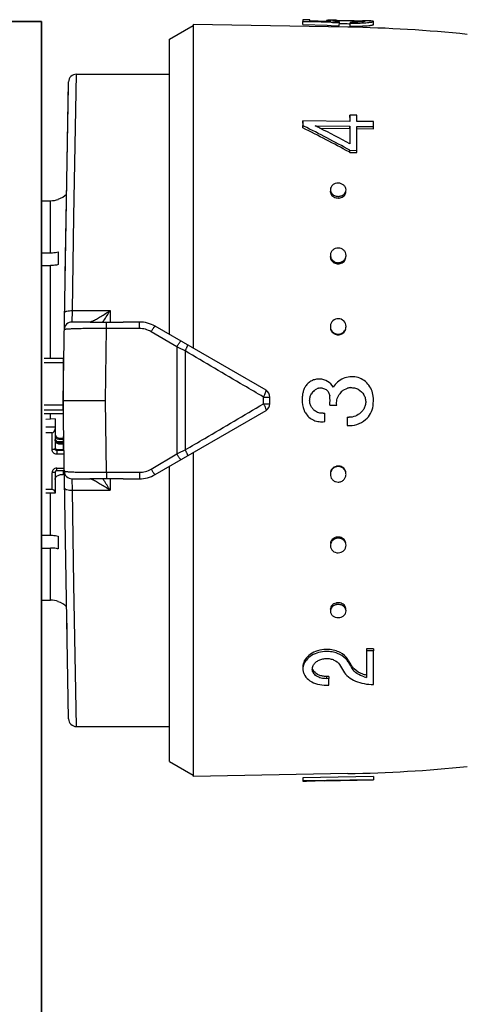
# Model space of a CAD drawing. Header units: millimetres. Extents: x 60394 to 199354, y 20895 to 166073.
# Tile 225 of 256: x 138455 to 138484, y 21618 to 21680. Entities that reach past the tile are written whole.
import ezdxf

# ---------------------------------------------------------------- set-up
doc = ezdxf.new("R2010")
doc.units = ezdxf.units.MM
doc.layers.add('UT_ZAŘÍZENÍ - OT', color=3, linetype='Continuous', lineweight=35)

msp = doc.modelspace()

# ---------------------------------------------------------------- linework, layer by layer
at = {"color": 0, "linetype": 'Continuous'}
for p, q in [((138473.401, 21679.987), (138473.404, 21680.186)), ((138473.404, 21680.291), (138473.404, 21680.186)), ((138473.854, 21680.283), (138473.404, 21680.291)), ((138473.404, 21680.186), (138473.852, 21680.171)), ((138473.852, 21680.171), (138473.92, 21680.168)), ((138473.854, 21680.215), (138473.854, 21680.283)), ((138474.913, 21680.181), (138473.854, 21680.215)), ((138473.92, 21680.168), (138475.211, 21680.123)), ((138474.904, 21680.235), (138474.903, 21680.182)), ((138475.216, 21680.172), (138474.913, 21680.181)), ((138475.067, 21680.176), (138475.067, 21680.191)), ((138475.504, 21680.177), (138475.505, 21680.241)), ((138475.728, 21680.104), (138475.728, 21680.157)), ((138476.338, 21680.237), (138476.46, 21680.235)), ((138476.414, 21680.138), (138476.414, 21680.075)), ((138477.252, 21680.224), (138477.24, 21680.224)), ((138477.251, 21680.164), (138477.252, 21680.21)), ((138477.267, 21680.223), (138477.252, 21680.224)), ((138477.9, 21679.977), (138477.903, 21680.177)), ((138464.9, 21679.046), (138466.4, 21679.912)), ((138466.4, 21679.986), (138466.4, 21659.341)), ((138476.268, 21679.813), (138466.4, 21679.986)), ((138473.401, 21679.987), (138474.95, 21679.933)), ((138474.95, 21679.933), (138475.208, 21679.924)), ((138475.208, 21679.924), (138475.724, 21679.905)), ((138475.211, 21680.123), (138475.298, 21680.12)), ((138475.298, 21680.12), (138475.728, 21680.104)), ((138475.724, 21679.905), (138475.728, 21680.104)), ((138475.726, 21680.044), (138475.757, 21680.044)), ((138476.337, 21680.037), (138476.412, 21680.036)), ((138476.41, 21679.876), (138476.414, 21680.075)), ((138464.9, 21660.207), (138464.9, 21679.046)), ((138458.8, 21667.748), (138458.954, 21676.812)), ((138458.954, 21676.812), (138464.9, 21676.812)), ((138458.1, 21656.012), (138458.454, 21676.321)), ((138458.238, 21663.946), (138458.45, 21676.071)), ((138473.401, 21673.699), (138473.404, 21673.846)), ((138473.404, 21673.846), (138473.404, 21673.534)), ((138476.404, 21673.807), (138473.404, 21673.846)), ((138476.4, 21674.062), (138476.404, 21674.213)), ((138476.404, 21674.213), (138476.404, 21673.807)), ((138476.854, 21674.207), (138476.404, 21674.213)), ((138476.854, 21673.801), (138476.854, 21674.207)), ((138473.401, 21673.39), (138473.404, 21673.534)), ((138473.404, 21673.534), (138473.459, 21673.506)), ((138474.189, 21673.524), (138476.404, 21673.496)), ((138474.245, 21673.496), (138474.189, 21673.524)), ((138474.483, 21673.376), (138476.4, 21673.352)), ((138476.4, 21673.352), (138476.404, 21673.496)), ((138476.4, 21673.352), (138476.4, 21672.494)), ((138476.404, 21673.496), (138476.404, 21672.377)), ((138476.85, 21673.346), (138477.9, 21673.333)), ((138477.903, 21673.788), (138476.854, 21673.801)), ((138476.854, 21671.958), (138476.854, 21673.49)), ((138476.854, 21673.49), (138477.903, 21673.477)), ((138477.9, 21673.333), (138477.903, 21673.477)), ((138477.903, 21673.477), (138477.903, 21673.788)), ((138476.4, 21671.832), (138476.404, 21671.963)), ((138476.404, 21671.963), (138476.854, 21671.958)), ((138476.348, 21671.86), (138476.4, 21671.832)), ((138476.4, 21671.832), (138476.85, 21671.827)), ((138476.85, 21671.827), (138476.854, 21671.958)), ((138457.8, 21668.848), (138457.8, 21668.835)), ((138456.73, 21668.749), (138457.3, 21668.749)), ((138457.3, 21665.425), (138457.3, 21668.749)), ((138458.697, 21661.737), (138458.8, 21667.748)), ((138456.682, 21665.425), (138457.3, 21665.425)), ((138457.8, 21665.486), (138457.8, 21664.672)), ((138456.675, 21664.612), (138457.3, 21664.612)), ((138457.3, 21658.686), (138457.3, 21664.612)), ((138458.679, 21661.012), (138458.697, 21661.737)), ((138458.697, 21661.737), (138461.1, 21661.737)), ((138461.1, 21661.737), (138461.1, 21661.003)), ((138459.836, 21661.012), (138458.679, 21661.012)), ((138460.872, 21660.597), (138460.872, 21661.004)), ((138462.97, 21661.012), (138461.943, 21661.012)), ((138462.97, 21660.597), (138462.97, 21661.012)), ((138471.05, 21656.656), (138463.97, 21660.744)), ((138460.8, 21656.012), (138460.872, 21660.597)), ((138462.97, 21660.597), (138460.872, 21660.597)), ((138465.366, 21659.424), (138463.72, 21660.392)), ((138465.366, 21659.424), (138465.366, 21652.6)), ((138465.887, 21659.168), (138465.887, 21652.856)), ((138458.1, 21658.686), (138456.9, 21658.686)), ((138458.1, 21658.402), (138456.9, 21658.402)), ((138458.1, 21658.686), (138458.1, 21655.164)), ((138458.1, 21655.706), (138456.9, 21655.706)), ((138458.454, 21635.703), (138458.1, 21656.012)), ((138458.1, 21656.012), (138460.8, 21656.012)), ((138460.872, 21651.427), (138460.8, 21656.012)), ((138470.887, 21655.796), (138470.887, 21656.227)), ((138471.3, 21655.8), (138471.3, 21656.223)), ((138475.114, 21655.709), (138475.564, 21655.709)), ((138458.1, 21655.391), (138456.9, 21655.391)), ((138458.1, 21655.164), (138456.9, 21655.164)), ((138457.3, 21654.821), (138457.3, 21655.164)), ((138463.97, 21651.28), (138471.05, 21655.367)), ((138474.794, 21654.668), (138474.794, 21655.203)), ((138457.6, 21654.837), (138457, 21654.804)), ((138457.6, 21654.837), (138457.6, 21652.914)), ((138476.224, 21654.94), (138476.224, 21654.406)), ((138457.6, 21654.306), (138457, 21654.306)), ((138457.4, 21653.954), (138457, 21653.954)), ((138457.4, 21652.875), (138457.4, 21653.954)), ((138458.146, 21653.363), (138457.737, 21653.363)), ((138457.9, 21653.608), (138457.9, 21653.51)), ((138457.9, 21653.608), (138458.1, 21653.608)), ((138458.1, 21653.51), (138457.9, 21653.51)), ((138457.9, 21653.315), (138457.9, 21653.218)), ((138457.9, 21653.315), (138458.1, 21653.315)), ((138458.1, 21653.218), (138457.9, 21653.218)), ((138458.098, 21653.394), (138458.146, 21653.397)), ((138458.1, 21653.608), (138458.1, 21653.363)), ((138458.1, 21653.315), (138458.1, 21652.874)), ((138458.1, 21653.168), (138458.15, 21653.168)), ((138458.146, 21653.397), (138458.14, 21653.72)), ((138457.7, 21652.874), (138457.7, 21652.581)), ((138457.7, 21652.874), (138458.1, 21652.874)), ((138458.156, 21652.816), (138457.7, 21652.816)), ((138458.16, 21652.581), (138457.7, 21652.581)), ((138458.1, 21652.972), (138458.153, 21652.972)), ((138463.72, 21651.631), (138465.366, 21652.6)), ((138466.4, 21652.683), (138466.4, 21632.038)), ((138457.4, 21650.325), (138457.4, 21651.404)), ((138457.6, 21651.443), (138457.6, 21650.089)), ((138457.7, 21651.537), (138457.7, 21651.698)), ((138457.7, 21651.698), (138458.175, 21651.698)), ((138457.7, 21651.537), (138458.178, 21651.537)), ((138458.1, 21651.256), (138457.9, 21651.256)), ((138458.1, 21651.537), (138458.1, 21651.256)), ((138460.872, 21651.427), (138462.97, 21651.427)), ((138460.872, 21651.427), (138460.872, 21651.019)), ((138462.97, 21651.427), (138462.97, 21651.012)), ((138464.9, 21632.978), (138464.9, 21651.817)), ((138458.679, 21651.012), (138459.836, 21651.012)), ((138458.697, 21650.287), (138458.679, 21651.012)), ((138461.1, 21651.021), (138461.1, 21650.287)), ((138461.943, 21651.012), (138462.97, 21651.012)), ((138457.4, 21650.325), (138457, 21650.325)), ((138457.6, 21650.089), (138457, 21650.089)), ((138457.3, 21647.412), (138457.3, 21650.089)), ((138458.697, 21650.287), (138461.1, 21650.287)), ((138458.8, 21644.276), (138458.697, 21650.287)), ((138456.675, 21647.412), (138457.3, 21647.412)), ((138457.8, 21647.351), (138457.8, 21646.538)), ((138456.682, 21646.599), (138457.3, 21646.599)), ((138457.3, 21643.275), (138457.3, 21646.599)), ((138458.954, 21635.212), (138458.8, 21644.276)), ((138456.73, 21643.275), (138457.3, 21643.275)), ((138457.8, 21643.189), (138457.8, 21643.176)), ((138458.355, 21641.397), (138458.34, 21642.259)), ((138477.9, 21640.171), (138477.45, 21640.166)), ((138477.45, 21640.166), (138477.453, 21640.034)), ((138477.903, 21640.04), (138477.453, 21640.034)), ((138477.453, 21640.034), (138477.453, 21638.346)), ((138477.9, 21640.171), (138477.903, 21640.04)), ((138477.903, 21637.897), (138477.903, 21640.04)), ((138476.278, 21639.482), (138476.281, 21639.344)), ((138476.306, 21639.435), (138476.278, 21639.482)), ((138476.423, 21639.106), (138476.395, 21639.154)), ((138476.533, 21639.059), (138476.537, 21638.918)), ((138475.05, 21638.414), (138474.9, 21638.412)), ((138474.9, 21638.412), (138474.904, 21638.266)), ((138475.054, 21638.268), (138474.904, 21638.266)), ((138475.05, 21638.414), (138475.054, 21638.268)), ((138475.054, 21637.86), (138475.054, 21638.268)), ((138474.904, 21637.858), (138475.054, 21637.86)), ((138458.954, 21635.212), (138464.9, 21635.212)), ((138464.9, 21632.978), (138466.4, 21632.112)), ((138476.268, 21632.21), (138466.4, 21632.038)), ((138477.9, 21632.026), (138473.401, 21631.947)), ((138473.401, 21631.947), (138473.404, 21631.748)), ((138473.401, 21631.937), (138473.404, 21631.737)), ((138477.903, 21631.826), (138473.404, 21631.748)), ((138474.754, 21631.76), (138477.903, 21631.814)), ((138477.9, 21632.026), (138477.903, 21631.826)), ((138477.903, 21631.814), (138477.903, 21631.826)), ((138473.404, 21631.748), (138473.404, 21631.737)), ((138474.754, 21631.756), (138474.191, 21631.746)), ((138474.754, 21631.756), (138474.754, 21631.76))]:
    msp.add_line(p, q, dxfattribs=at)
for centre, radius, start, end in [((138475.179, 21667.031), 13.227, 89.44109, 89.86889), ((138475.079, 21657.235), 23.023, 89.16114, 89.43014), ((138474.794, 21638.134), 42.126, 88.99668, 89.15368), ((138475.655, 21674.963), 5.28, 90.80201, 91.62553), ((138476.091, 21685.523), 5.379, 264.4209, 265.22986), ((138476.177, 21686.565), 6.424, 265.23782, 265.99348), ((138476.588, 21690.166), 10.03, 269.00618, 269.62329), ((138477.051, 21677.659), 2.559, 85.77165, 86.54128), ((138477.107, 21678.428), 1.789, 85.3674, 85.74663), ((138476.636, 21644.489), 35.74, 88.78449, 88.98762), ((138474.697, 21589.827), 90, 84.13647, 89), ((138476.631, 21692.617), 12.544, 269.00858, 269.7243), ((138476.711, 21689.775), 9.899, 272.58441, 273.34327), ((138476.712, 21689.907), 9.833, 272.60404, 273.36824), ((138476.784, 21688.504), 8.626, 273.34927, 274.14414), ((138476.785, 21688.653), 8.577, 273.37423, 274.17442), ((138458.954, 21676.312), 0.5, 89.99995, 178.99727), ((138426.379, 21579.195), 105.279, 61.6647, 63.47201), ((138426.115, 21579.572), 105.191, 61.44046, 63.25103), ((138429.483, 21584.596), 99.533, 63.12099, 63.27442), ((138426.571, 21578.909), 105.923, 61.93543, 63.10673), ((138457.298, 21670.258), 1.509, 270.07058, 289.41996), ((138457.3, 21670.262), 1.5, 289.47122, 313.35083), ((138475.48, 21669.341), 0.33, 178.19656, 179.9988), ((138475.656, 21669.499), 0.582, 256.38385, 269.38767), ((138475.66, 21669.601), 0.577, 256.34526, 269.38585), ((138475.655, 21669.489), 0.572, 269.48444, 276.21503), ((138475.659, 21669.591), 0.567, 269.48461, 276.23097), ((138475.654, 21669.499), 0.583, 276.20438, 282.56154), ((138475.658, 21669.602), 0.578, 276.22081, 282.59954), ((138475.811, 21669.332), 0.34, 350.77007, 358.16143), ((138475.567, 21665.192), 0.417, 180.04404, 188.31485), ((138475.739, 21665.261), 0.415, 357.37319, 359.99637), ((138475.653, 21665.242), 0.519, 269.66461, 277.08605), ((138475.657, 21665.311), 0.515, 269.66483, 277.10359), ((138475.652, 21665.257), 0.533, 277.07982, 284.05154), ((138475.655, 21665.325), 0.529, 277.09797, 284.09301), ((138440.317, 21674.259), 24.264, 327.18528, 328.93017), ((138458.679, 21660.512), 0.5, 90.00005, 179.0027), ((138444.274, 21671.714), 19.559, 326.80865, 327.16862), ((138462.97, 21659.012), 2, 60, 90), ((138475.683, 21660.727), 0.471, 354.81541, 359.98513), ((138462.969, 21659.118), 1.479, 59.48742, 89.9707), ((138475.651, 21660.689), 0.492, 269.85712, 277.68641), ((138475.655, 21660.72), 0.488, 269.85737, 277.70488), ((138475.649, 21660.706), 0.509, 277.6834, 285.011), ((138475.653, 21660.737), 0.505, 277.70254, 285.05443), ((138357.804, 21440.051), 244.324, 63.74449, 63.88063), ((138458.199, 21657.856), 0.0994, 180.01969, 226.40783), ((138458.2, 21657.868), 0.301, 250.55744, 255.99011), ((138474.464, 21656.311), 1.078, 145.97035, 152.15939), ((138458.2, 21656.24), 0.3, 107.64647, 109.44599), ((138470.8, 21656.223), 0.5, 0, 60), ((138475.355, 21656.073), 1.999, 164.80798, 168.16539), ((138474.443, 21656.32), 1.054, 158.33184, 164.78857), ((138474.46, 21656.313), 1.073, 152.15714, 158.3337), ((138474.661, 21656.01), 0.828, 140.87074, 150.30871), ((138474.667, 21656.005), 0.836, 130.17155, 140.86954), ((138474.543, 21656.241), 0.569, 108.74479, 116.15952), ((138474.545, 21656.234), 0.576, 101.60275, 108.74682), ((138472.817, 21656.012), 2.316, 352.48051, 7.18318), ((138476.526, 21655.858), 0.97, 138.95573, 147.53873), ((138476.521, 21655.862), 0.963, 129.98808, 138.92429), ((138476.517, 21655.9), 0.927, 100.78373, 106.92072), ((138476.507, 21655.949), 0.878, 93.89514, 100.73786), ((138475.242, 21656.012), 2.661, 352.61699, 5.79637), ((138470.8, 21655.8), 0.5, 300, 0), ((138474.563, 21655.849), 1.181, 194.6023, 200.52709), ((138474.609, 21655.867), 1.23, 200.54074, 209.44738), ((138474.623, 21655.874), 1.247, 209.4292, 211.63674), ((138474.672, 21656.02), 0.841, 211.88911, 219.07605), ((138474.664, 21656.013), 0.831, 219.0533, 232.02888), ((138474.652, 21655.975), 0.785, 273.22437, 280.43844), ((138476.342, 21656.055), 1.119, 312.77559, 319.01429), ((138476.513, 21655.906), 0.893, 319.04698, 325.88598), ((138476.342, 21656.038), 1.104, 263.8642, 270.12595), ((138476.341, 21656.046), 1.644, 265.8993, 310.20577), ((138457.89, 21653.805), 0.29, 180.04441, 214.05404), ((138357.804, 21871.973), 244.324, 296.11937, 296.25551), ((138457.688, 21651.443), 0.0882, 171.33922, 179.96309), ((138458.679, 21651.512), 0.5, 181, 270), ((138462.969, 21652.905), 1.479, 270.02931, 300.51257), ((138462.97, 21653.012), 2, 270, 300), ((138475.634, 21651.294), 0.481, 185.08469, 187.79003), ((138475.654, 21651.316), 0.51, 98.02694, 105.33939), ((138475.658, 21651.285), 0.507, 98.04608, 105.38273), ((138475.652, 21651.334), 0.493, 90.20682, 98.03026), ((138475.655, 21651.303), 0.489, 90.20709, 98.04874), ((138443.931, 21640.087), 19.968, 32.83509, 33.1877), ((138440.395, 21637.814), 24.171, 31.0665, 32.81806), ((138475.656, 21646.763), 0.537, 97.79544, 104.73665), ((138475.66, 21646.695), 0.533, 97.81357, 104.77792), ((138475.654, 21646.78), 0.52, 90.39229, 97.80224), ((138475.657, 21646.712), 0.516, 90.39253, 97.81976), ((138457.298, 21641.765), 1.509, 70.58004, 89.92942), ((138457.3, 21641.762), 1.5, 46.64917, 70.52878), ((138475.658, 21642.519), 0.588, 97.26681, 103.58577), ((138475.656, 21642.533), 0.574, 90.56165, 97.27806), ((138475.656, 21642.544), 0.563, 89.57233, 90.53635), ((138475.655, 21642.528), 0.579, 77.42334, 89.52385), ((138475.48, 21642.682), 0.33, 180.0012, 181.80344), ((138475.661, 21642.416), 0.584, 97.28322, 103.6235), ((138475.659, 21642.431), 0.569, 90.56184, 97.29397), ((138475.658, 21642.426), 0.574, 77.3795, 90.47236), ((138475.811, 21642.692), 0.34, 1.83857, 9.22993), ((138474.923, 21638.156), 1.981, 90.6662, 95.25488), ((138474.923, 21638.188), 1.949, 86.31776, 90.65223), ((138475.318, 21638.757), 1.129, 37.30427, 43.3274), ((138475.413, 21638.83), 1.009, 30.66525, 37.31087), ((138516.676, 21663.231), 46.929, 210.59685, 210.86768), ((138515.827, 21663.063), 46.046, 210.8741, 211.14789), ((138474.462, 21638.888), 0.458, 173.03308, 181.39547), ((138514.208, 21662.127), 44.808, 210.82705, 211.4577), ((138514.475, 21662.246), 44.466, 211.14786, 211.42912), ((138514.953, 21662.2), 44.921, 210.9365, 211.21663), ((138477.323, 21639.544), 0.927, 211.49104, 218.28511), ((138477.402, 21639.606), 1.027, 218.28539, 224.50117), ((138477.838, 21640.216), 1.908, 254.23814, 258.37107), ((138458.954, 21635.712), 0.5, 181, 270), ((138474.697, 21722.197), 90, 271, 275.86353)]:
    msp.add_arc(centre, radius, start, end, dxfattribs=at)
for centre, major_axis, ratio, start_param, end_param in [((138457.4, 21654.189), (0, -0.235), 0.85043, 0, 1.570796), ((138457.4, 21650.168), (-0.2, 0), 0.785695, 3.141593, 4.712389)]:
    msp.add_ellipse(centre, major_axis=major_axis, ratio=ratio, start_param=start_param, end_param=end_param, dxfattribs=at)
for points, knots in [([(138474.954, 21680.249), (138474.941, 21680.248), (138474.925, 21680.246), (138474.908, 21680.241), (138474.904, 21680.237), (138474.904, 21680.235)], [0, 0, 0, 0, 0.708486, 0.898996, 1, 1, 1, 1]), ([(138474.904, 21680.235), (138474.904, 21680.23), (138474.922, 21680.222), (138474.95, 21680.213), (138475.003, 21680.202), (138475.043, 21680.195), (138475.067, 21680.191)], [0, 0, 0, 0, 0.080473, 0.272652, 0.58028, 1, 1, 1, 1]), ([(138475.053, 21680.256), (138475.043, 21680.256), (138475.01, 21680.254), (138474.977, 21680.252), (138474.954, 21680.249)], [0, 0, 0, 0, 0.312325, 1, 1, 1, 1]), ([(138475.21, 21680.258), (138475.195, 21680.258), (138475.143, 21680.258), (138475.091, 21680.257), (138475.053, 21680.256)], [0, 0, 0, 0, 0.28218, 1, 1, 1, 1]), ([(138475.067, 21680.191), (138475.078, 21680.19), (138475.127, 21680.182), (138475.177, 21680.176), (138475.216, 21680.172)], [0, 0, 0, 0, 0.219199, 1, 1, 1, 1]), ([(138475.568, 21680.17), (138475.53, 21680.174), (138475.464, 21680.181), (138475.388, 21680.192), (138475.343, 21680.201), (138475.321, 21680.207), (138475.308, 21680.212), (138475.301, 21680.217), (138475.302, 21680.219)], [0, 0, 0, 0, 0.416564, 0.727805, 0.840468, 0.923103, 0.975235, 1, 1, 1, 1]), ([(138475.302, 21680.219), (138475.302, 21680.222), (138475.312, 21680.227), (138475.319, 21680.228), (138475.325, 21680.229)], [0, 0, 0, 0, 0.306489, 1, 1, 1, 1]), ([(138475.325, 21680.229), (138475.33, 21680.23), (138475.352, 21680.233), (138475.375, 21680.235), (138475.394, 21680.236)], [0, 0, 0, 0, 0.191517, 1, 1, 1, 1]), ([(138475.394, 21680.236), (138475.402, 21680.237), (138475.439, 21680.239), (138475.476, 21680.24), (138475.505, 21680.241)], [0, 0, 0, 0, 0.216654, 1, 1, 1, 1]), ([(138475.581, 21680.242), (138475.594, 21680.243), (138475.654, 21680.243), (138475.713, 21680.243), (138475.759, 21680.243)], [0, 0, 0, 0, 0.229978, 1, 1, 1, 1]), ([(138475.759, 21680.243), (138475.803, 21680.243), (138475.996, 21680.243), (138476.189, 21680.24), (138476.338, 21680.237)], [0, 0, 0, 0, 0.228486, 1, 1, 1, 1]), ([(138476.46, 21680.235), (138476.599, 21680.233), (138476.848, 21680.227), (138477.096, 21680.22), (138477.205, 21680.214)], [0, 0, 0, 0, 0.5608, 1, 1, 1, 1]), ([(138477.162, 21680.155), (138477.119, 21680.152), (138476.906, 21680.138), (138476.692, 21680.135), (138476.522, 21680.136)], [0, 0, 0, 0, 0.202928, 1, 1, 1, 1]), ([(138477.361, 21680.189), (138477.361, 21680.188), (138477.356, 21680.184), (138477.339, 21680.178), (138477.302, 21680.17), (138477.24, 21680.162), (138477.191, 21680.158), (138477.162, 21680.155)], [0, 0, 0, 0, 0.026104, 0.078509, 0.271488, 0.580502, 1, 1, 1, 1]), ([(138477.252, 21680.21), (138477.266, 21680.209), (138477.292, 21680.207), (138477.326, 21680.202), (138477.347, 21680.198), (138477.359, 21680.194), (138477.361, 21680.191)], [0, 0, 0, 0, 0.402142, 0.703286, 0.901798, 1, 1, 1, 1]), ([(138477.361, 21680.191), (138477.361, 21680.191), (138477.361, 21680.19), (138477.361, 21680.19), (138477.361, 21680.189)], [0, 0, 0, 0, 0.519614, 1, 1, 1, 1]), ([(138477.823, 21680.202), (138477.767, 21680.209), (138477.624, 21680.215), (138477.481, 21680.219), (138477.394, 21680.221)], [0, 0, 0, 0, 0.393124, 1, 1, 1, 1]), ([(138477.409, 21680.099), (138477.479, 21680.104), (138477.577, 21680.113), (138477.699, 21680.127), (138477.77, 21680.137), (138477.825, 21680.147), (138477.867, 21680.157), (138477.89, 21680.164), (138477.903, 21680.173), (138477.903, 21680.177)], [0, 0, 0, 0, 0.415889, 0.585993, 0.728367, 0.841268, 0.923827, 0.975949, 1, 1, 1, 1]), ([(138477.883, 21680.19), (138477.88, 21680.191), (138477.86, 21680.197), (138477.84, 21680.2), (138477.823, 21680.202)], [0, 0, 0, 0, 0.194984, 1, 1, 1, 1]), ([(138477.903, 21680.177), (138477.903, 21680.18), (138477.896, 21680.186), (138477.889, 21680.189), (138477.883, 21680.19)], [0, 0, 0, 0, 0.34526, 1, 1, 1, 1]), ([(138475.757, 21680.044), (138475.801, 21680.043), (138475.995, 21680.043), (138476.188, 21680.04), (138476.337, 21680.037)], [0, 0, 0, 0, 0.228577, 1, 1, 1, 1]), ([(138476.41, 21679.876), (138476.475, 21679.875), (138476.724, 21679.873), (138476.973, 21679.877), (138477.157, 21679.886)], [0, 0, 0, 0, 0.261104, 1, 1, 1, 1]), ([(138476.57, 21680.073), (138476.622, 21680.073), (138476.818, 21680.073), (138477.014, 21680.078), (138477.159, 21680.084)], [0, 0, 0, 0, 0.261385, 1, 1, 1, 1]), ([(138477.408, 21679.9), (138477.477, 21679.905), (138477.575, 21679.914), (138477.696, 21679.928), (138477.767, 21679.938), (138477.822, 21679.947), (138477.863, 21679.957), (138477.887, 21679.965), (138477.9, 21679.973), (138477.9, 21679.977)], [0, 0, 0, 0, 0.416026, 0.586157, 0.728535, 0.841423, 0.923955, 0.976034, 1, 1, 1, 1]), ([(138475.154, 21669.463), (138475.152, 21669.415), (138475.171, 21669.316), (138475.224, 21669.231), (138475.258, 21669.194)], [0, 0, 0, 0, 0.488775, 1, 1, 1, 1]), ([(138475.654, 21669.865), (138475.59, 21669.865), (138475.465, 21669.846), (138475.301, 21669.762), (138475.187, 21669.628), (138475.156, 21669.517), (138475.154, 21669.463)], [0, 0, 0, 0, 0.270385, 0.528616, 0.769944, 1, 1, 1, 1]), ([(138476.153, 21669.432), (138476.155, 21669.488), (138476.129, 21669.604), (138476.016, 21669.748), (138475.849, 21669.841), (138475.719, 21669.864), (138475.654, 21669.865)], [0, 0, 0, 0, 0.229393, 0.470966, 0.729703, 1, 1, 1, 1]), ([(138475.15, 21669.341), (138475.15, 21669.249), (138475.236, 21669.053), (138475.42, 21668.957), (138475.519, 21668.933)], [0, 0, 0, 0, 0.47302, 1, 1, 1, 1]), ([(138475.258, 21669.194), (138475.274, 21669.175), (138475.35, 21669.104), (138475.448, 21669.059), (138475.524, 21669.04)], [0, 0, 0, 0, 0.24218, 1, 1, 1, 1]), ([(138475.781, 21668.931), (138475.871, 21668.951), (138476.039, 21669.03), (138476.132, 21669.195), (138476.146, 21669.278)], [0, 0, 0, 0, 0.524629, 1, 1, 1, 1]), ([(138475.784, 21669.038), (138475.81, 21669.044), (138475.908, 21669.073), (138475.999, 21669.13), (138476.05, 21669.186)], [0, 0, 0, 0, 0.260211, 1, 1, 1, 1]), ([(138476.05, 21669.186), (138476.081, 21669.22), (138476.131, 21669.297), (138476.152, 21669.388), (138476.153, 21669.432)], [0, 0, 0, 0, 0.509651, 1, 1, 1, 1]), ([(138475.654, 21665.729), (138475.531, 21665.73), (138475.337, 21665.663), (138475.188, 21665.465), (138475.157, 21665.346), (138475.154, 21665.287)], [0, 0, 0, 0, 0.507384, 0.755665, 1, 1, 1, 1]), ([(138476.154, 21665.261), (138476.154, 21665.322), (138476.126, 21665.446), (138476.015, 21665.602), (138475.848, 21665.704), (138475.719, 21665.729), (138475.654, 21665.729)], [0, 0, 0, 0, 0.241806, 0.488407, 0.741812, 1, 1, 1, 1]), ([(138457.3, 21665.425), (138457.342, 21665.425), (138457.51, 21665.43), (138457.678, 21665.455), (138457.8, 21665.486)], [0, 0, 0, 0, 0.252472, 1, 1, 1, 1]), ([(138475.154, 21665.287), (138475.152, 21665.236), (138475.162, 21665.168), (138475.186, 21665.104), (138475.192, 21665.089)], [0, 0, 0, 0, 0.747031, 1, 1, 1, 1]), ([(138475.155, 21665.132), (138475.168, 21665.041), (138475.255, 21664.862), (138475.428, 21664.765), (138475.519, 21664.741)], [0, 0, 0, 0, 0.489899, 1, 1, 1, 1]), ([(138475.192, 21665.089), (138475.222, 21665.022), (138475.314, 21664.9), (138475.451, 21664.832), (138475.524, 21664.813)], [0, 0, 0, 0, 0.492845, 1, 1, 1, 1]), ([(138475.781, 21664.739), (138475.873, 21664.762), (138476.045, 21664.857), (138476.133, 21665.035), (138476.146, 21665.125)], [0, 0, 0, 0, 0.510101, 1, 1, 1, 1]), ([(138476.086, 21665.028), (138476.096, 21665.044), (138476.132, 21665.111), (138476.151, 21665.186), (138476.153, 21665.242)], [0, 0, 0, 0, 0.253103, 1, 1, 1, 1]), ([(138457.8, 21664.672), (138457.76, 21664.662), (138457.595, 21664.627), (138457.426, 21664.612), (138457.3, 21664.612)], [0, 0, 0, 0, 0.247091, 1, 1, 1, 1]), ([(138475.784, 21664.812), (138475.846, 21664.827), (138475.964, 21664.88), (138476.054, 21664.975), (138476.086, 21665.028)], [0, 0, 0, 0, 0.506643, 1, 1, 1, 1]), ([(138458.198, 21661.608), (138458.198, 21661.617), (138458.207, 21661.64), (138458.24, 21661.663), (138458.286, 21661.685), (138458.376, 21661.713), (138458.515, 21661.733), (138458.634, 21661.738), (138458.697, 21661.737)], [0, 0, 0, 0, 0.054454, 0.124226, 0.220024, 0.341181, 0.645763, 1, 1, 1, 1]), ([(138459.979, 21661.076), (138460.063, 21661.116), (138460.24, 21661.209), (138460.616, 21661.425), (138460.905, 21661.607), (138461.1, 21661.737)], [0, 0, 0, 0, 0.213248, 0.460801, 1, 1, 1, 1]), ([(138459.81, 21661.012), (138459.818, 21661.012), (138459.839, 21661.017), (138459.858, 21661.023), (138459.87, 21661.028)], [0, 0, 0, 0, 0.393757, 1, 1, 1, 1]), ([(138459.836, 21661.012), (138459.916, 21661.012), (138460.261, 21661.011), (138460.607, 21661.007), (138460.872, 21661.004)], [0, 0, 0, 0, 0.230893, 1, 1, 1, 1]), ([(138459.87, 21661.028), (138459.872, 21661.029), (138459.882, 21661.033), (138459.893, 21661.037), (138459.901, 21661.04)], [0, 0, 0, 0, 0.235586, 1, 1, 1, 1]), ([(138459.901, 21661.04), (138459.907, 21661.043), (138459.933, 21661.054), (138459.959, 21661.066), (138459.979, 21661.076)], [0, 0, 0, 0, 0.229765, 1, 1, 1, 1]), ([(138460.872, 21661.004), (138461.052, 21661.002), (138461.409, 21661.003), (138461.765, 21661.012), (138461.943, 21661.012)], [0, 0, 0, 0, 0.502804, 1, 1, 1, 1]), ([(138463.72, 21660.392), (138463.74, 21660.412), (138463.772, 21660.46), (138463.805, 21660.534), (138463.845, 21660.597), (138463.883, 21660.648), (138463.914, 21660.69), (138463.939, 21660.721), (138463.954, 21660.737), (138463.967, 21660.746), (138463.97, 21660.744)], [0, 0, 0, 0, 0.198142, 0.388892, 0.560134, 0.707991, 0.828678, 0.918542, 0.975091, 1, 1, 1, 1]), ([(138475.654, 21661.223), (138475.533, 21661.223), (138475.283, 21661.132), (138475.166, 21660.891), (138475.156, 21660.772)], [0, 0, 0, 0, 0.501804, 1, 1, 1, 1]), ([(138476.154, 21660.727), (138476.154, 21660.853), (138476.046, 21661.117), (138475.781, 21661.222), (138475.654, 21661.223)], [0, 0, 0, 0, 0.49811, 1, 1, 1, 1]), ([(138460.872, 21660.597), (138460.696, 21660.598), (138460.351, 21660.598), (138459.851, 21660.595), (138459.39, 21660.589), (138459.039, 21660.582), (138458.792, 21660.574), (138458.636, 21660.568), (138458.501, 21660.562), (138458.39, 21660.555), (138458.301, 21660.547), (138458.238, 21660.54), (138458.2, 21660.533), (138458.183, 21660.527), (138458.179, 21660.522), (138458.179, 21660.521)], [0, 0, 0, 0, 0.195605, 0.383531, 0.55643, 0.707585, 0.773165, 0.831259, 0.881323, 0.92293, 0.955723, 0.979458, 0.994025, 0.997954, 1, 1, 1, 1]), ([(138475.155, 21660.628), (138475.168, 21660.533), (138475.252, 21660.346), (138475.427, 21660.241), (138475.519, 21660.215)], [0, 0, 0, 0, 0.498032, 1, 1, 1, 1]), ([(138475.171, 21660.601), (138475.194, 21660.519), (138475.283, 21660.362), (138475.441, 21660.273), (138475.524, 21660.25)], [0, 0, 0, 0, 0.49918, 1, 1, 1, 1]), ([(138475.781, 21660.214), (138475.864, 21660.237), (138476.021, 21660.323), (138476.11, 21660.479), (138476.133, 21660.561)], [0, 0, 0, 0, 0.50198, 1, 1, 1, 1]), ([(138475.784, 21660.249), (138475.857, 21660.269), (138475.995, 21660.34), (138476.086, 21660.468), (138476.115, 21660.537)], [0, 0, 0, 0, 0.50114, 1, 1, 1, 1]), ([(138465.366, 21659.424), (138465.395, 21659.474), (138465.439, 21659.545), (138465.495, 21659.635), (138465.531, 21659.69), (138465.562, 21659.735), (138465.586, 21659.767), (138465.602, 21659.785), (138465.611, 21659.793), (138465.615, 21659.794), (138465.616, 21659.793)], [0, 0, 0, 0, 0.387648, 0.559336, 0.708365, 0.829964, 0.920373, 0.976704, 0.992026, 1, 1, 1, 1]), ([(138465.887, 21659.168), (138465.913, 21659.214), (138465.949, 21659.283), (138465.993, 21659.37), (138466.018, 21659.425), (138466.037, 21659.47), (138466.049, 21659.505), (138466.054, 21659.527), (138466.053, 21659.541), (138466.05, 21659.543)], [0, 0, 0, 0, 0.389691, 0.560136, 0.707341, 0.827183, 0.916538, 0.973346, 1, 1, 1, 1]), ([(138470.887, 21656.227), (138470.471, 21656.472), (138468.805, 21657.452), (138467.138, 21658.432), (138465.887, 21659.168)], [0, 0, 0, 0, 0.249365, 1, 1, 1, 1]), ([(138477.89, 21656.281), (138477.875, 21656.423), (138477.8, 21656.705), (138477.494, 21657.193), (138476.843, 21657.585), (138476.087, 21657.51), (138475.603, 21657.197), (138475.416, 21656.973), (138475.344, 21656.85)], [0, 0, 0, 0, 0.125806, 0.251598, 0.500158, 0.748611, 0.874302, 1, 1, 1, 1]), ([(138475.344, 21656.85), (138475.256, 21657.002), (138475, 21657.265), (138474.561, 21657.394), (138474.209, 21657.362), (138473.959, 21657.272), (138473.738, 21657.122), (138473.62, 21656.987), (138473.571, 21656.914)], [0, 0, 0, 0, 0.249691, 0.498274, 0.623384, 0.748679, 0.874168, 1, 1, 1, 1]), ([(138470.887, 21656.227), (138470.915, 21656.279), (138470.966, 21656.374), (138471.024, 21656.502), (138471.053, 21656.591), (138471.06, 21656.637), (138471.054, 21656.654), (138471.05, 21656.656)], [0, 0, 0, 0, 0.377895, 0.69297, 0.905251, 0.965919, 1, 1, 1, 1]), ([(138473.398, 21656.483), (138473.382, 21656.406), (138473.335, 21656.097), (138473.361, 21655.778), (138473.42, 21655.551)], [0, 0, 0, 0, 0.250786, 1, 1, 1, 1]), ([(138473.958, 21655.576), (138473.919, 21655.638), (138473.858, 21655.775), (138473.825, 21655.996), (138473.85, 21656.218), (138473.905, 21656.357), (138473.942, 21656.421)], [0, 0, 0, 0, 0.249892, 0.499949, 0.75024, 1, 1, 1, 1]), ([(138474.429, 21656.798), (138474.506, 21656.814), (138474.668, 21656.814), (138474.889, 21656.714), (138475.053, 21656.535), (138475.106, 21656.38), (138475.116, 21656.301)], [0, 0, 0, 0, 0.248903, 0.498305, 0.748695, 1, 1, 1, 1]), ([(138475.564, 21655.709), (138475.547, 21655.824), (138475.557, 21656.061), (138475.646, 21656.281), (138475.708, 21656.379)], [0, 0, 0, 0, 0.500135, 1, 1, 1, 1]), ([(138476.448, 21656.825), (138476.531, 21656.83), (138476.701, 21656.818), (138477.018, 21656.702), (138477.273, 21656.453), (138477.396, 21656.136), (138477.422, 21655.881), (138477.375, 21655.629), (138477.3, 21655.475), (138477.252, 21655.405)], [0, 0, 0, 0, 0.124702, 0.249421, 0.497433, 0.62303, 0.748788, 0.874419, 1, 1, 1, 1]), ([(138465.887, 21652.856), (138466.305, 21653.102), (138467.971, 21654.081), (138469.638, 21655.062), (138470.887, 21655.796)], [0, 0, 0, 0, 0.250578, 1, 1, 1, 1]), ([(138470.887, 21656.227), (138470.915, 21656.227), (138470.969, 21656.227), (138471.047, 21656.227), (138471.118, 21656.226), (138471.179, 21656.226), (138471.223, 21656.225), (138471.252, 21656.225), (138471.269, 21656.225), (138471.281, 21656.224), (138471.292, 21656.224), (138471.296, 21656.223), (138471.3, 21656.224), (138471.3, 21656.223)], [0, 0, 0, 0, 0.203374, 0.394866, 0.56769, 0.716771, 0.837685, 0.88646, 0.926896, 0.958626, 0.981467, 0.99529, 1, 1, 1, 1]), ([(138470.887, 21655.796), (138470.915, 21655.796), (138470.969, 21655.797), (138471.047, 21655.797), (138471.118, 21655.797), (138471.179, 21655.798), (138471.223, 21655.798), (138471.252, 21655.799), (138471.269, 21655.799), (138471.281, 21655.8), (138471.292, 21655.799), (138471.296, 21655.801), (138471.3, 21655.8), (138471.3, 21655.8)], [0, 0, 0, 0, 0.203374, 0.394866, 0.56769, 0.716771, 0.837685, 0.88646, 0.926896, 0.958626, 0.981467, 0.99529, 1, 1, 1, 1]), ([(138470.887, 21655.796), (138470.915, 21655.745), (138470.966, 21655.649), (138471.024, 21655.521), (138471.053, 21655.433), (138471.06, 21655.386), (138471.054, 21655.37), (138471.05, 21655.367)], [0, 0, 0, 0, 0.377895, 0.69297, 0.905251, 0.965919, 1, 1, 1, 1]), ([(138477.402, 21654.79), (138477.532, 21654.9), (138477.751, 21655.171), (138477.859, 21655.501), (138477.881, 21655.67)], [0, 0, 0, 0, 0.49938, 1, 1, 1, 1]), ([(138473.562, 21655.22), (138473.624, 21655.119), (138473.779, 21654.933), (138474.084, 21654.736), (138474.434, 21654.64), (138474.677, 21654.646), (138474.794, 21654.668)], [0, 0, 0, 0, 0.249964, 0.499879, 0.749906, 1, 1, 1, 1]), ([(138474.696, 21655.191), (138474.6, 21655.186), (138474.404, 21655.209), (138474.229, 21655.3), (138474.153, 21655.359)], [0, 0, 0, 0, 0.50069, 1, 1, 1, 1]), ([(138477.103, 21655.233), (138477.001, 21655.139), (138476.761, 21654.987), (138476.482, 21654.934), (138476.344, 21654.934)], [0, 0, 0, 0, 0.500561, 1, 1, 1, 1]), ([(138457.6, 21653.902), (138457.6, 21653.864), (138457.616, 21653.786), (138457.683, 21653.688), (138457.782, 21653.623), (138457.861, 21653.608), (138457.9, 21653.608)], [0, 0, 0, 0, 0.247784, 0.496832, 0.747734, 1, 1, 1, 1]), ([(138457.6, 21653.609), (138457.6, 21653.571), (138457.616, 21653.493), (138457.683, 21653.396), (138457.782, 21653.33), (138457.861, 21653.315), (138457.9, 21653.315)], [0, 0, 0, 0, 0.247784, 0.496832, 0.747734, 1, 1, 1, 1]), ([(138457.9, 21653.218), (138457.861, 21653.218), (138457.782, 21653.233), (138457.683, 21653.298), (138457.616, 21653.396), (138457.6, 21653.474), (138457.6, 21653.512)], [0, 0, 0, 0, 0.252266, 0.503168, 0.752216, 1, 1, 1, 1]), ([(138457.9, 21653.51), (138457.851, 21653.51), (138457.752, 21653.534), (138457.677, 21653.602), (138457.65, 21653.642)], [0, 0, 0, 0, 0.501963, 1, 1, 1, 1]), ([(138457.6, 21652.914), (138457.6, 21652.911), (138457.597, 21652.906), (138457.591, 21652.902), (138457.581, 21652.897), (138457.564, 21652.891), (138457.54, 21652.886), (138457.51, 21652.881), (138457.463, 21652.876), (138457.425, 21652.875), (138457.4, 21652.875)], [0, 0, 0, 0, 0.040706, 0.069574, 0.105554, 0.199505, 0.321626, 0.468167, 0.634164, 1, 1, 1, 1]), ([(138457.7, 21652.581), (138457.661, 21652.581), (138457.582, 21652.596), (138457.483, 21652.661), (138457.416, 21652.759), (138457.4, 21652.837), (138457.4, 21652.875)], [0, 0, 0, 0, 0.252255, 0.503168, 0.752226, 1, 1, 1, 1]), ([(138457.7, 21652.816), (138457.687, 21652.816), (138457.661, 21652.821), (138457.627, 21652.843), (138457.605, 21652.875), (138457.6, 21652.901), (138457.6, 21652.914)], [0, 0, 0, 0, 0.252236, 0.503168, 0.752245, 1, 1, 1, 1]), ([(138457.7, 21652.874), (138457.688, 21652.874), (138457.664, 21652.879), (138457.633, 21652.897), (138457.61, 21652.925), (138457.602, 21652.948), (138457.601, 21652.959)], [0, 0, 0, 0, 0.251925, 0.502849, 0.751924, 1, 1, 1, 1]), ([(138465.366, 21652.6), (138465.395, 21652.55), (138465.439, 21652.478), (138465.495, 21652.389), (138465.531, 21652.333), (138465.562, 21652.289), (138465.586, 21652.257), (138465.602, 21652.238), (138465.611, 21652.231), (138465.615, 21652.23), (138465.616, 21652.23)], [0, 0, 0, 0, 0.387648, 0.559336, 0.708365, 0.829964, 0.920373, 0.976704, 0.992026, 1, 1, 1, 1]), ([(138465.887, 21652.856), (138465.913, 21652.809), (138465.949, 21652.741), (138465.993, 21652.654), (138466.018, 21652.599), (138466.037, 21652.554), (138466.049, 21652.518), (138466.054, 21652.497), (138466.053, 21652.483), (138466.05, 21652.481)], [0, 0, 0, 0, 0.389693, 0.560138, 0.707342, 0.827185, 0.916539, 0.973347, 1, 1, 1, 1]), ([(138457.7, 21651.698), (138457.661, 21651.698), (138457.582, 21651.683), (138457.483, 21651.617), (138457.416, 21651.52), (138457.4, 21651.442), (138457.4, 21651.404)], [0, 0, 0, 0, 0.252255, 0.503168, 0.752226, 1, 1, 1, 1]), ([(138457.6, 21651.443), (138457.6, 21651.44), (138457.597, 21651.435), (138457.591, 21651.431), (138457.581, 21651.426), (138457.564, 21651.42), (138457.54, 21651.414), (138457.51, 21651.41), (138457.463, 21651.405), (138457.425, 21651.404), (138457.4, 21651.404)], [0, 0, 0, 0, 0.040706, 0.069574, 0.105554, 0.199505, 0.321626, 0.468167, 0.634164, 1, 1, 1, 1]), ([(138457.6, 21650.962), (138457.6, 21651), (138457.616, 21651.078), (138457.683, 21651.176), (138457.782, 21651.241), (138457.861, 21651.256), (138457.9, 21651.256)], [0, 0, 0, 0, 0.247784, 0.496832, 0.747734, 1, 1, 1, 1]), ([(138457.7, 21651.537), (138457.688, 21651.537), (138457.663, 21651.533), (138457.632, 21651.514), (138457.61, 21651.488), (138457.603, 21651.467), (138457.601, 21651.456)], [0, 0, 0, 0, 0.26767, 0.525516, 0.768461, 1, 1, 1, 1]), ([(138458.179, 21651.503), (138458.179, 21651.501), (138458.183, 21651.497), (138458.2, 21651.491), (138458.238, 21651.484), (138458.301, 21651.476), (138458.39, 21651.469), (138458.501, 21651.462), (138458.636, 21651.455), (138458.792, 21651.449), (138459.039, 21651.442), (138459.39, 21651.435), (138459.851, 21651.429), (138460.351, 21651.426), (138460.696, 21651.426), (138460.872, 21651.427)], [0, 0, 0, 0, 0.002046, 0.005975, 0.020542, 0.044277, 0.07707, 0.118677, 0.168741, 0.226835, 0.292415, 0.44357, 0.616469, 0.804395, 1, 1, 1, 1]), ([(138463.72, 21651.631), (138463.74, 21651.611), (138463.772, 21651.563), (138463.805, 21651.489), (138463.845, 21651.426), (138463.883, 21651.375), (138463.914, 21651.334), (138463.939, 21651.303), (138463.954, 21651.286), (138463.967, 21651.278), (138463.97, 21651.28)], [0, 0, 0, 0, 0.198108, 0.388908, 0.560156, 0.708001, 0.828682, 0.918545, 0.975091, 1, 1, 1, 1]), ([(138475.519, 21651.808), (138475.427, 21651.783), (138475.252, 21651.678), (138475.168, 21651.491), (138475.155, 21651.396)], [0, 0, 0, 0, 0.501968, 1, 1, 1, 1]), ([(138475.524, 21651.774), (138475.441, 21651.751), (138475.283, 21651.662), (138475.194, 21651.505), (138475.171, 21651.422)], [0, 0, 0, 0, 0.50082, 1, 1, 1, 1]), ([(138475.654, 21650.801), (138475.722, 21650.801), (138475.86, 21650.831), (138476.033, 21650.952), (138476.14, 21651.133), (138476.158, 21651.272), (138476.152, 21651.339)], [0, 0, 0, 0, 0.25144, 0.501784, 0.751362, 1, 1, 1, 1]), ([(138476.133, 21651.463), (138476.11, 21651.545), (138476.021, 21651.7), (138475.864, 21651.787), (138475.781, 21651.809)], [0, 0, 0, 0, 0.49802, 1, 1, 1, 1]), ([(138476.115, 21651.486), (138476.086, 21651.556), (138475.995, 21651.683), (138475.857, 21651.755), (138475.784, 21651.774)], [0, 0, 0, 0, 0.49886, 1, 1, 1, 1]), ([(138459.824, 21651.01), (138459.823, 21651.01), (138459.818, 21651.011), (138459.814, 21651.012), (138459.81, 21651.012)], [0, 0, 0, 0, 0.289793, 1, 1, 1, 1]), ([(138459.979, 21650.948), (138459.949, 21650.962), (138459.899, 21650.985), (138459.846, 21651.005), (138459.824, 21651.01)], [0, 0, 0, 0, 0.595054, 1, 1, 1, 1]), ([(138460.872, 21651.019), (138460.781, 21651.018), (138460.436, 21651.015), (138460.09, 21651.012), (138459.836, 21651.012)], [0, 0, 0, 0, 0.264643, 1, 1, 1, 1]), ([(138461.1, 21650.287), (138460.905, 21650.416), (138460.616, 21650.598), (138460.24, 21650.814), (138460.063, 21650.908), (138459.979, 21650.948)], [0, 0, 0, 0, 0.539199, 0.786752, 1, 1, 1, 1]), ([(138461.943, 21651.012), (138461.765, 21651.012), (138461.409, 21651.02), (138461.052, 21651.021), (138460.872, 21651.019)], [0, 0, 0, 0, 0.497196, 1, 1, 1, 1]), ([(138475.158, 21651.229), (138475.166, 21651.171), (138475.204, 21651.056), (138475.317, 21650.914), (138475.474, 21650.823), (138475.594, 21650.801), (138475.654, 21650.801)], [0, 0, 0, 0, 0.249231, 0.498303, 0.748586, 1, 1, 1, 1]), ([(138458.198, 21650.416), (138458.198, 21650.406), (138458.207, 21650.384), (138458.24, 21650.36), (138458.286, 21650.338), (138458.376, 21650.311), (138458.515, 21650.29), (138458.634, 21650.286), (138458.697, 21650.287)], [0, 0, 0, 0, 0.054452, 0.124207, 0.219995, 0.341151, 0.645741, 1, 1, 1, 1]), ([(138457.3, 21647.412), (138457.342, 21647.412), (138457.51, 21647.407), (138457.678, 21647.382), (138457.8, 21647.351)], [0, 0, 0, 0, 0.252472, 1, 1, 1, 1]), ([(138475.192, 21646.935), (138475.186, 21646.919), (138475.162, 21646.856), (138475.152, 21646.787), (138475.154, 21646.737)], [0, 0, 0, 0, 0.252969, 1, 1, 1, 1]), ([(138475.519, 21647.283), (138475.428, 21647.259), (138475.255, 21647.162), (138475.168, 21646.982), (138475.155, 21646.892)], [0, 0, 0, 0, 0.510101, 1, 1, 1, 1]), ([(138475.524, 21647.21), (138475.451, 21647.191), (138475.314, 21647.124), (138475.222, 21647.001), (138475.192, 21646.935)], [0, 0, 0, 0, 0.507155, 1, 1, 1, 1]), ([(138476.146, 21646.899), (138476.133, 21646.988), (138476.045, 21647.167), (138475.873, 21647.261), (138475.781, 21647.284)], [0, 0, 0, 0, 0.489899, 1, 1, 1, 1]), ([(138476.086, 21646.995), (138476.054, 21647.049), (138475.964, 21647.143), (138475.846, 21647.196), (138475.784, 21647.212)], [0, 0, 0, 0, 0.493357, 1, 1, 1, 1]), ([(138476.153, 21646.781), (138476.151, 21646.837), (138476.132, 21646.913), (138476.096, 21646.979), (138476.086, 21646.995)], [0, 0, 0, 0, 0.746897, 1, 1, 1, 1]), ([(138457.8, 21646.538), (138457.76, 21646.548), (138457.595, 21646.584), (138457.426, 21646.599), (138457.3, 21646.599)], [0, 0, 0, 0, 0.247091, 1, 1, 1, 1]), ([(138475.154, 21646.737), (138475.157, 21646.678), (138475.188, 21646.558), (138475.337, 21646.361), (138475.531, 21646.293), (138475.654, 21646.294)], [0, 0, 0, 0, 0.244335, 0.492616, 1, 1, 1, 1]), ([(138475.654, 21646.294), (138475.72, 21646.295), (138475.853, 21646.321), (138476.022, 21646.428), (138476.132, 21646.591), (138476.156, 21646.719), (138476.153, 21646.781)], [0, 0, 0, 0, 0.258416, 0.511779, 0.758272, 1, 1, 1, 1]), ([(138475.519, 21643.091), (138475.42, 21643.067), (138475.236, 21642.971), (138475.15, 21642.774), (138475.15, 21642.682)], [0, 0, 0, 0, 0.52698, 1, 1, 1, 1]), ([(138476.146, 21642.746), (138476.132, 21642.828), (138476.039, 21642.994), (138475.871, 21643.073), (138475.781, 21643.093)], [0, 0, 0, 0, 0.475371, 1, 1, 1, 1]), ([(138475.258, 21642.83), (138475.224, 21642.793), (138475.171, 21642.708), (138475.152, 21642.609), (138475.154, 21642.561)], [0, 0, 0, 0, 0.511225, 1, 1, 1, 1]), ([(138475.154, 21642.561), (138475.156, 21642.507), (138475.187, 21642.396), (138475.301, 21642.262), (138475.465, 21642.178), (138475.59, 21642.158), (138475.654, 21642.159)], [0, 0, 0, 0, 0.230056, 0.471384, 0.729615, 1, 1, 1, 1]), ([(138475.524, 21642.983), (138475.498, 21642.977), (138475.399, 21642.946), (138475.309, 21642.887), (138475.258, 21642.83)], [0, 0, 0, 0, 0.259523, 1, 1, 1, 1]), ([(138475.654, 21642.159), (138475.719, 21642.16), (138475.849, 21642.183), (138476.016, 21642.276), (138476.129, 21642.419), (138476.155, 21642.536), (138476.153, 21642.592)], [0, 0, 0, 0, 0.270297, 0.529034, 0.770607, 1, 1, 1, 1]), ([(138476.05, 21642.838), (138476.033, 21642.856), (138475.958, 21642.926), (138475.86, 21642.969), (138475.784, 21642.986)], [0, 0, 0, 0, 0.241743, 1, 1, 1, 1]), ([(138476.153, 21642.592), (138476.152, 21642.636), (138476.131, 21642.726), (138476.081, 21642.804), (138476.05, 21642.838)], [0, 0, 0, 0, 0.490349, 1, 1, 1, 1]), ([(138474.742, 21640.129), (138474.561, 21640.112), (138474.215, 21640.032), (138473.774, 21639.78), (138473.472, 21639.426), (138473.397, 21639.137), (138473.401, 21639.002)], [0, 0, 0, 0, 0.285569, 0.551478, 0.78834, 1, 1, 1, 1]), ([(138474.904, 21640.005), (138474.735, 21640.003), (138474.405, 21639.957), (138473.961, 21639.769), (138473.617, 21639.483), (138473.474, 21639.233), (138473.437, 21639.106)], [0, 0, 0, 0, 0.276815, 0.541296, 0.783329, 1, 1, 1, 1]), ([(138476.139, 21639.532), (138475.993, 21639.688), (138475.699, 21639.869), (138475.262, 21639.987), (138475.024, 21640.006), (138474.904, 21640.005)], [0, 0, 0, 0, 0.473959, 0.733478, 1, 1, 1, 1]), ([(138476.278, 21639.482), (138476.164, 21639.673), (138475.881, 21639.911), (138475.434, 21640.082), (138475.179, 21640.125), (138475.048, 21640.133)], [0, 0, 0, 0, 0.464053, 0.726092, 1, 1, 1, 1]), ([(138474.057, 21639.108), (138474.089, 21639.172), (138474.182, 21639.295), (138474.376, 21639.433), (138474.614, 21639.526), (138474.876, 21639.564), (138475.141, 21639.543), (138475.452, 21639.448), (138475.654, 21639.294), (138475.73, 21639.165)], [0, 0, 0, 0, 0.110355, 0.232071, 0.363298, 0.500079, 0.636986, 0.768855, 1, 1, 1, 1]), ([(138473.437, 21639.106), (138473.431, 21639.086), (138473.411, 21639.006), (138473.403, 21638.923), (138473.404, 21638.861)], [0, 0, 0, 0, 0.254201, 1, 1, 1, 1]), ([(138473.404, 21638.861), (138473.406, 21638.792), (138473.429, 21638.651), (138473.554, 21638.381), (138473.856, 21638.097), (138474.344, 21637.897), (138474.713, 21637.856), (138474.904, 21637.858)], [0, 0, 0, 0, 0.104904, 0.212347, 0.445391, 0.711352, 1, 1, 1, 1]), ([(138474.904, 21638.266), (138474.789, 21638.264), (138474.567, 21638.29), (138474.274, 21638.414), (138474.063, 21638.615), (138474.006, 21638.793), (138474.004, 21638.876)], [0, 0, 0, 0, 0.288289, 0.554647, 0.788959, 1, 1, 1, 1]), ([(138474.007, 21638.943), (138474.009, 21638.957), (138474.019, 21639.014), (138474.038, 21639.069), (138474.057, 21639.108)], [0, 0, 0, 0, 0.245195, 1, 1, 1, 1]), ([(138474.108, 21638.729), (138474.095, 21638.745), (138474.05, 21638.81), (138474.02, 21638.886), (138474.009, 21638.944)], [0, 0, 0, 0, 0.259352, 1, 1, 1, 1]), ([(138474.9, 21638.412), (138474.82, 21638.411), (138474.663, 21638.424), (138474.38, 21638.5), (138474.191, 21638.622), (138474.108, 21638.729)], [0, 0, 0, 0, 0.273822, 0.536871, 1, 1, 1, 1]), ([(138475.985, 21638.743), (138476.069, 21638.607), (138476.301, 21638.355), (138476.761, 21638.088), (138477.31, 21637.928), (138477.703, 21637.895), (138477.903, 21637.897)], [0, 0, 0, 0, 0.219385, 0.461046, 0.724092, 1, 1, 1, 1]), ([(138477.32, 21638.379), (138477.155, 21638.426), (138476.854, 21638.555), (138476.615, 21638.789), (138476.537, 21638.918)], [0, 0, 0, 0, 0.53047, 1, 1, 1, 1]), ([(138477.45, 21638.492), (138477.373, 21638.508), (138477.089, 21638.584), (138476.82, 21638.733), (138476.67, 21638.886)], [0, 0, 0, 0, 0.269283, 1, 1, 1, 1]), ([(138473.404, 21631.737), (138473.557, 21631.74), (138473.819, 21631.743), (138474.081, 21631.745), (138474.191, 21631.746)], [0, 0, 0, 0, 0.581949, 1, 1, 1, 1])]:
    msp.add_open_spline(points, degree=3, knots=knots, dxfattribs=at)
for points in [[(138475.519, 21664.741), (138475.562, 21664.73), (138475.606, 21664.724), (138475.65, 21664.723)], [(138475.524, 21664.813), (138475.566, 21664.802), (138475.61, 21664.796), (138475.654, 21664.796)], [(138475.156, 21660.772), (138475.151, 21660.715), (138475.156, 21660.656), (138475.171, 21660.601)], [(138476.115, 21660.537), (138476.134, 21660.584), (138476.147, 21660.634), (138476.152, 21660.684)], [(138475.519, 21660.215), (138475.562, 21660.204), (138475.606, 21660.197), (138475.65, 21660.197)], [(138475.524, 21660.25), (138475.566, 21660.238), (138475.61, 21660.232), (138475.654, 21660.232)], [(138474.128, 21656.644), (138474.178, 21656.686), (138474.233, 21656.723), (138474.292, 21656.752)], [(138475.902, 21656.6), (138476.002, 21656.684), (138476.122, 21656.749), (138476.247, 21656.787)], [(138475.171, 21651.422), (138475.156, 21651.367), (138475.151, 21651.309), (138475.156, 21651.252)], [(138475.781, 21651.809), (138475.739, 21651.821), (138475.694, 21651.827), (138475.65, 21651.826)], [(138475.784, 21651.774), (138475.742, 21651.786), (138475.697, 21651.792), (138475.654, 21651.792)], [(138476.152, 21651.339), (138476.147, 21651.39), (138476.134, 21651.44), (138476.115, 21651.486)], [(138475.781, 21647.284), (138475.738, 21647.295), (138475.694, 21647.3), (138475.65, 21647.3)], [(138475.784, 21647.212), (138475.741, 21647.223), (138475.697, 21647.228), (138475.654, 21647.228)]]:
    msp.add_open_spline(points, degree=3, dxfattribs=at)
at = {"layer": 'UT_ZAŘÍZENÍ - OT', "linetype": 'Continuous'}
for p, q in [((136656.73, 21680.171), (138456.73, 21680.171)), ((138456.73, 21680.171), (138456.73, 21180.171))]:
    msp.add_line(p, q, dxfattribs=at)

doc.saveas('drawing.dxf')
